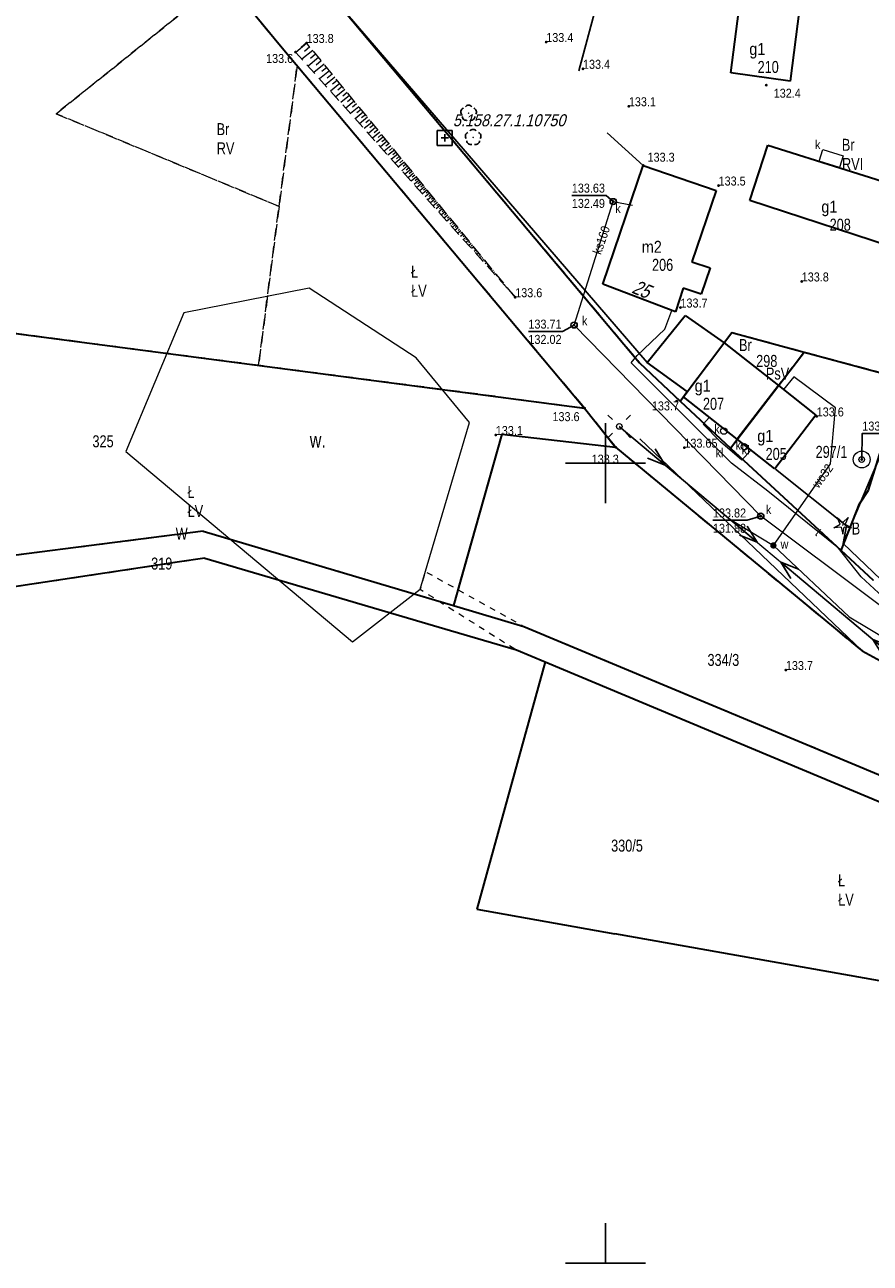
# Model space of a CAD drawing. Header units: metres. Extents: x 5548743 to 5556416, y 5707500 to 5714000.
# Tile 7 of 203: x 5550927 to 5551033, y 5711500 to 5711655. Entities that reach past the tile are written whole.
import ezdxf
from ezdxf.enums import TextEntityAlignment as Align

# ---------------------------------------------------------------- set-up
doc = ezdxf.new("R2010")
doc.units = ezdxf.units.M
doc.header["$MEASUREMENT"] = 0
for name, pattern in [('0.75_0.75', [1.5, 0.75, -0.75]), ('1.5_0.75', [2.25, 1.5, -0.75]), ('219-1000', [0]), ('suep_nn_1000', [0])]:
    doc.linetypes.add(name, pattern=pattern)
doc.layers.get('0').update_dxf_attribs({"color": 2, "linetype": 'CONTINUOUS', "lineweight": 5})
for name, color, linetype in [('000 Inne (niezydentyfikowane)', 7, 'CONTINUOUS'), ('209-oznaczenie konturu klasyfikacyjnego', 7, 'CONTINUOUS'), ('210-oznaczenie konturu użytku gruntowego', 7, 'CONTINUOUS'), ('211-numer działki ewidencyjnej', 7, 'CONTINUOUS'), ('217-kontur klasyfikacyjny', 7, 'CONTINUOUS'), ('218-kontur użytku gruntowego', 7, 'CONTINUOUS'), ('219-działka ewidencyjna', 7, 'CONTINUOUS'), ('238-Punkt adresowy budynku', 7, 'CONTINUOUS'), ('312-budynek ewidencyjny', 7, 'CONTINUOUS'), ('312-oznaczenie budynku ewidencyjnego', 7, 'CONTINUOUS'), ('312-oznaczenie budynku ewidencyjnego-Atr117', 7, 'CONTINUOUS'), ('drzewo iglaste', 7, 'CONTINUOUS'), ('drzewo liściaste', 7, 'CONTINUOUS'), ('latarnia', 7, 'CONTINUOUS'), ('ogrodzenie trwałe', 7, 'CONTINUOUS'), ('osadnik  szambo', 7, 'CONTINUOUS'), ('osadnik  szambo-Atr17', 7, 'CONTINUOUS'), ('pikieta naturalna', 7, 'CONTINUOUS'), ('pikieta naturalna-Atr2', 7, 'CONTINUOUS'), ('przewód elektroenergetyczny niskiego napięcia', 7, 'CONTINUOUS'), ('przewód kanalizacyjny', 7, 'CONTINUOUS'), ('przewód kanalizacyjny-Atr1', 7, 'CONTINUOUS'), ('przewód telekomunikacyjny podziemny', 7, 'CONTINUOUS'), ('przewód telekomunikacyjny podziemny-Atr1', 7, 'CONTINUOUS'), ('przewód wodociągowy', 7, 'CONTINUOUS'), ('przewód wodociągowy-Atr1', 7, 'CONTINUOUS'), ('rzedna', 7, 'CONTINUOUS'), ('rzedna-Atr2', 7, 'CONTINUOUS'), ('rzedna-Atr3', 7, 'CONTINUOUS'), ('rów melioracyjny (poligon)', 7, 'CONTINUOUS'), ('skarpa nieumocniona', 7, 'CONTINUOUS'), ('studnia kanalizacyjna', 7, 'CONTINUOUS'), ('studnia zwykła', 7, 'CONTINUOUS'), ('Szczegółowa osnowa geodezyjna pozioma', 7, 'CONTINUOUS'), ('Szczegółowa osnowa geodezyjna pozioma-Atr103', 7, 'CONTINUOUS'), ('woda stojąca', 7, 'CONTINUOUS'), ('woda stojąca-Atr103', 7, 'CONTINUOUS'), ('Wstawianie ramki sekcyjnej z opisem', 7, 'CONTINUOUS'), ('właz do komory lub kanału', 7, 'CONTINUOUS'), ('właz do komory lub kanału - okrągły', 7, 'CONTINUOUS'), ('właz do komory lub kanału - okrągły-Atr17', 7, 'CONTINUOUS'), ('właz do komory lub kanału-Atr17', 7, 'CONTINUOUS'), ('zasuwa lub zawór', 7, 'CONTINUOUS'), ('zasuwa lub zawór-Atr17', 7, 'CONTINUOUS')]:
    doc.layers.add(name, color=color, linetype=linetype)
doc.styles.get("Standard").update_dxf_attribs({"font": 'Working1250', "width": 0.75})
doc.linetypes.add('902-1000', pattern='A,5,0,[1,ksztalty.shx,S=1,R=0,X=0,Y=0],5', length=10)

# ---------------------------------------------------------------- blocks, each defined once
blk = doc.blocks.new('PW01')
at = {"linetype": 'Continuous', "lineweight": 13}
h = blk.add_hatch(color=0, dxfattribs=at)
edge = h.paths.add_edge_path()
edge.add_arc((0, 0), 0.18, 0, 360)
blk = doc.blocks.new('OP021')
at = {"linetype": 'Continuous', "lineweight": 13}
h = blk.add_hatch(color=0, dxfattribs=at)
edge = h.paths.add_edge_path()
edge.add_arc((0, 0), 0.1, 0, 360)
at = {"color": 0, "linetype": 'Continuous', "lineweight": -3}
for centre, start, end in [((-0.476, 0.154), 110.388, 213.756), ((0, 0.5), 38.316, 141.684), ((0.476, 0.154), 326.244, 69.612), ((-0.294, -0.404), 182.272, 285.64), ((0.294, -0.404), 254.36, 357.728), ((0.294, -0.404), 254.36, 357.728)]:
    blk.add_arc(centre, 0.5, start, end, dxfattribs=at)
blk = doc.blocks.new('US15')
at = {"color": 0, "linetype": 'Continuous', "lineweight": 13}
blk.add_circle((0, 0), 0.35, dxfattribs=at)
blk = doc.blocks.new('US22')
at = {"color": 0, "linetype": 'Continuous', "lineweight": 0}
blk.add_circle((0, 0), 0.4, dxfattribs=at)
blk = doc.blocks.new('SM01')
at = {"color": 0, "linetype": 'Continuous', "lineweight": 13}
for p, q in [((-0.848, 0.848), (-1.414, 1.414)), ((0.849, 0.848), (1.414, 1.414)), ((-0.848, -0.849), (-1.414, -1.414)), ((0.849, -0.849), (1.414, -1.414))]:
    blk.add_line(p, q, dxfattribs=at)
blk.add_circle((0, 0), 0.35, dxfattribs=at)
blk = doc.blocks.new('US25')
at = {"linetype": 'Continuous', "lineweight": 13}
h = blk.add_hatch(color=0, dxfattribs=at)
edge = h.paths.add_edge_path()
edge.add_arc((0, 0), 0.4, 0, 360)
blk = doc.blocks.new('OP011')
at = {"linetype": 'Continuous', "lineweight": 13}
h = blk.add_hatch(color=0, dxfattribs=at)
edge = h.paths.add_edge_path()
edge.add_arc((0, 0), 0.1, 0, 360)
at = {"color": 0, "linetype": 'Continuous', "lineweight": 13}
for p, q in [((-1.099, -0.357), (-0.324, 0.105)), ((-0.324, 0.105), (-0.679, 0.935)), ((-0.679, 0.935), (0, 0.341)), ((0, 0.341), (0.679, 0.935)), ((0.679, 0.935), (0.324, 0.105)), ((0.324, 0.105), (1.099, -0.357)), ((-0.2, -0.275), (-1.099, -0.357)), ((-0.2, -0.275), (0, -1.155)), ((0, -1.155), (0.2, -0.275)), ((1.099, -0.357), (0.2, -0.275))]:
    blk.add_line(p, q, dxfattribs=at)
blk = doc.blocks.new('US13')
at = {"color": 0, "linetype": 'Continuous', "lineweight": 13}
for radius in [1.05, 0.35]:
    blk.add_circle((0, 0), radius, dxfattribs=at)
blk = doc.blocks.new('SUEP1')
at = {"color": 0, "linetype": 'Continuous'}
for p, q in [((0, 0), (7.5, 0)), ((7.5, 0), (5.25, 0.75)), ((7.5, 0), (5.25, -0.75)), ((7.5, 0), (22.5, 0)), ((22.5, 0), (20.25, 0.75)), ((22.5, 0), (20.25, -0.75))]:
    blk.add_line(p, q, dxfattribs=at)
blk = doc.blocks.new('OSSP')
at = {"color": 0}
for p, q in [((-0.939, 0.938), (-0.939, -0.938)), ((-0.939, 0.938), (-0.939, -0.938)), ((0.936, 0.938), (-0.939, 0.938)), ((0.936, 0.938), (-0.939, 0.938)), ((0.45, 0), (-0.45, 0)), ((0.45, 0), (-0.45, 0)), ((0, -0.45), (0, 0.45)), ((0, -0.45), (0, 0.45)), ((0.936, -0.938), (0.936, 0.938)), ((0.936, -0.938), (0.936, 0.938)), ((-0.939, -0.938), (0.936, -0.938)), ((-0.939, -0.938), (0.936, -0.938))]:
    blk.add_line(p, q, dxfattribs=at)
blk = doc.blocks.new('RAMKA1000K')
at = {"color": 0}
for p, q in [((600, 95), (600, 105)), ((595, 100), (605, 100)), ((600, 0), (600, 5)), ((595, 0), (605, 0))]:
    blk.add_line(p, q, dxfattribs=at)

msp = doc.modelspace()

# ---------------------------------------------------------------- linework, layer by layer
at = {"layer": '000 Inne (niezydentyfikowane)', "color": 252, "linetype": 'Continuous', "lineweight": 18, "flags": 128}
for points in [[(5550962.67, 5711652.49), (5550961.29, 5711651.36)], [(5550963.41, 5711651.59), (5550962.06, 5711650.49)], [(5550963.04, 5711652.04), (5550962.36, 5711651.48)], [(5550964.12, 5711650.72), (5550962.82, 5711649.65)], [(5550963.77, 5711651.15), (5550963.11, 5711650.61)], [(5550964.82, 5711649.87), (5550963.55, 5711648.83)], [(5550964.47, 5711650.29), (5550963.83, 5711649.77)], [(5550965.49, 5711649.05), (5550964.26, 5711648.04)], [(5550965.16, 5711649.46), (5550964.53, 5711648.95)], [(5550966.15, 5711648.25), (5550964.95, 5711647.27)], [(5550965.82, 5711648.65), (5550965.22, 5711648.15)], [(5550966.47, 5711647.86), (5550965.88, 5711647.37)], [(5550966.79, 5711647.47), (5550965.62, 5711646.52)], [(5550967.41, 5711646.71), (5550966.28, 5711645.79)], [(5550967.1, 5711647.09), (5550966.53, 5711646.62)], [(5550968.01, 5711645.98), (5550966.91, 5711645.08)], [(5550967.71, 5711646.35), (5550967.15, 5711645.89)], [(5550968.6, 5711645.27), (5550967.53, 5711644.39)], [(5550968.31, 5711645.62), (5550967.76, 5711645.18)], [(5550969.16, 5711644.57), (5550968.13, 5711643.72)], [(5550968.88, 5711644.92), (5550968.36, 5711644.49)], [(5550969.72, 5711643.9), (5550968.71, 5711643.07)], [(5550969.44, 5711644.23), (5550968.93, 5711643.81)], [(5550970.25, 5711643.24), (5550969.27, 5711642.44)], [(5550969.99, 5711643.57), (5550969.49, 5711643.16)], [(5550970.52, 5711642.92), (5550970.03, 5711642.53)], [(5550970.78, 5711642.61), (5550969.82, 5711641.83)], [(5550971.28, 5711641.99), (5550970.36, 5711641.23)], [(5550971.03, 5711642.3), (5550970.56, 5711641.91)], [(5550971.78, 5711641.39), (5550970.88, 5711640.65)], [(5550971.53, 5711641.69), (5550971.08, 5711641.31)], [(5550972.25, 5711640.81), (5550971.38, 5711640.09)], [(5550972.02, 5711641.09), (5550971.57, 5711640.73)], [(5550972.72, 5711640.24), (5550971.87, 5711639.54)], [(5550972.49, 5711640.52), (5550972.06, 5711640.17)], [(5550972.95, 5711639.96), (5550972.53, 5711639.62)], [(5550973.17, 5711639.69), (5550972.35, 5711639.01)], [(5550973.61, 5711639.15), (5550972.81, 5711638.49)], [(5550973.39, 5711639.42), (5550972.99, 5711639.08)], [(5550974.04, 5711638.63), (5550973.26, 5711637.99)], [(5550973.83, 5711638.89), (5550973.43, 5711638.56)], [(5550974.25, 5711638.38), (5550973.86, 5711638.06)], [(5550974.45, 5711638.12), (5550973.7, 5711637.5)], [(5550974.86, 5711637.63), (5550974.12, 5711637.03)], [(5550974.66, 5711637.88), (5550974.28, 5711637.57)], [(5550975.25, 5711637.16), (5550974.53, 5711636.57)], [(5550975.05, 5711637.39), (5550974.69, 5711637.1)], [(5550975.63, 5711636.69), (5550974.93, 5711636.12)], [(5550975.44, 5711636.92), (5550975.09, 5711636.63)], [(5550976, 5711636.24), (5550975.32, 5711635.69)], [(5550975.81, 5711636.46), (5550975.47, 5711636.18)], [(5550976.36, 5711635.8), (5550975.7, 5711635.26)], [(5550976.18, 5711636.02), (5550975.85, 5711635.75)], [(5550976.71, 5711635.38), (5550976.07, 5711634.85)], [(5550976.53, 5711635.59), (5550976.21, 5711635.32)], [(5550976.88, 5711635.17), (5550976.56, 5711634.91)], [(5550977.05, 5711634.96), (5550976.43, 5711634.46)], [(5550977.38, 5711634.56), (5550976.77, 5711634.07)], [(5550977.21, 5711634.76), (5550976.91, 5711634.51)], [(5550977.7, 5711634.17), (5550977.11, 5711633.69)], [(5550977.54, 5711634.36), (5550977.24, 5711634.12)], [(5550978.02, 5711633.78), (5550977.45, 5711633.31)], [(5550977.85, 5711633.98), (5550977.57, 5711633.74)], [(5550978.18, 5711633.58), (5550977.9, 5711633.35)], [(5550978.34, 5711633.38), (5550977.79, 5711632.93)], [(5550978.66, 5711632.99), (5550978.13, 5711632.55)], [(5550978.5, 5711633.19), (5550978.23, 5711632.96)], [(5550978.99, 5711632.59), (5550978.47, 5711632.17)], [(5550978.83, 5711632.79), (5550978.56, 5711632.58)], [(5550979.31, 5711632.2), (5550978.81, 5711631.79)], [(5550979.15, 5711632.4), (5550978.9, 5711632.19)], [(5550979.64, 5711631.8), (5550979.15, 5711631.41)], [(5550979.47, 5711632), (5550979.23, 5711631.8)], [(5550979.96, 5711631.41), (5550979.5, 5711631.03)], [(5550979.8, 5711631.61), (5550979.56, 5711631.41)], [(5550980.28, 5711631.01), (5550979.84, 5711630.65)], [(5550980.12, 5711631.21), (5550979.89, 5711631.02)], [(5550980.61, 5711630.62), (5550980.18, 5711630.27)], [(5550980.45, 5711630.82), (5550980.23, 5711630.64)], [(5550980.93, 5711630.22), (5550980.52, 5711629.88)], [(5550980.77, 5711630.42), (5550980.56, 5711630.25)], [(5550981.26, 5711629.83), (5550980.86, 5711629.5)], [(5550981.09, 5711630.03), (5550980.89, 5711629.86)], [(5550981.58, 5711629.43), (5550981.2, 5711629.12)], [(5550981.42, 5711629.63), (5550981.22, 5711629.47)], [(5550981.9, 5711629.04), (5550981.54, 5711628.74)], [(5550981.74, 5711629.24), (5550981.56, 5711629.08)], [(5550982.23, 5711628.64), (5550981.88, 5711628.36)], [(5550982.07, 5711628.84), (5550981.89, 5711628.7)], [(5550982.39, 5711628.45), (5550982.22, 5711628.31)], [(5550982.55, 5711628.25), (5550982.23, 5711627.98)], [(5550982.71, 5711628.05), (5550982.55, 5711627.92)], [(5550982.88, 5711627.85), (5550982.57, 5711627.6)], [(5550983.04, 5711627.65), (5550982.89, 5711627.53)], [(5550983.2, 5711627.46), (5550982.91, 5711627.22)], [(5550983.36, 5711627.26), (5550983.22, 5711627.14)], [(5550983.52, 5711627.06), (5550983.25, 5711626.84)], [(5550983.69, 5711626.86), (5550983.55, 5711626.76)], [(5550983.85, 5711626.67), (5550983.59, 5711626.46)], [(5550984.01, 5711626.47), (5550983.89, 5711626.37)], [(5550984.17, 5711626.27), (5550983.93, 5711626.08)], [(5550984.33, 5711626.07), (5550984.22, 5711625.98)], [(5550984.5, 5711625.88), (5550984.27, 5711625.69)], [(5550984.66, 5711625.68), (5550984.55, 5711625.59)], [(5550984.82, 5711625.48), (5550984.61, 5711625.31)], [(5550984.98, 5711625.28), (5550984.88, 5711625.2)], [(5550985.14, 5711625.09), (5550984.95, 5711624.93)], [(5550985.31, 5711624.89), (5550985.22, 5711624.82)], [(5550985.47, 5711624.69), (5550985.3, 5711624.55)], [(5550985.63, 5711624.49), (5550985.55, 5711624.43)], [(5550985.79, 5711624.3), (5550985.64, 5711624.17)], [(5550985.95, 5711624.1), (5550985.88, 5711624.04)], [(5550986.12, 5711623.9), (5550985.98, 5711623.79)], [(5550986.28, 5711623.7), (5550986.21, 5711623.65)], [(5550986.44, 5711623.51), (5550986.32, 5711623.41)], [(5550986.6, 5711623.31), (5550986.55, 5711623.26)], [(5550986.76, 5711623.11), (5550986.66, 5711623.03)], [(5550986.93, 5711622.91), (5550986.88, 5711622.88)], [(5550987.09, 5711622.72), (5550987, 5711622.65)], [(5550987.25, 5711622.52), (5550987.21, 5711622.49)], [(5550987.41, 5711622.32), (5550987.34, 5711622.27)], [(5550987.57, 5711622.12), (5550987.54, 5711622.1)], [(5550987.74, 5711621.93), (5550987.68, 5711621.88)], [(5550987.9, 5711621.73), (5550987.88, 5711621.71)], [(5550988.06, 5711621.53), (5550988.02, 5711621.5)], [(5550988.22, 5711621.33), (5550988.21, 5711621.32)], [(5550988.38, 5711621.14), (5550988.37, 5711621.12)]]:
    msp.add_lwpolyline(points, dxfattribs=at)
at = {"layer": '217-kontur klasyfikacyjny', "color": 3, "linetype": '1.5_0.75', "lineweight": 18, "flags": 128}
for points in [[(5550931.36, 5711643.68), (5550952.42, 5711660.59)], [(5550952.42, 5711660.59), (5550931.36, 5711643.68)], [(5550959.37, 5711652.16), (5550952.42, 5711660.59)], [(5550966.4, 5711657.65), (5551004.25, 5711612.55)], [(5550961.46, 5711649.67), (5550959.37, 5711652.16)], [(5550959.2, 5711632.11), (5550961.46, 5711649.67)], [(5550961.46, 5711649.67), (5550959.2, 5711632.11)], [(5550997.36, 5711606.9), (5550961.46, 5711649.67)], [(5550959.2, 5711632.11), (5550931.36, 5711643.68)], [(5550931.36, 5711643.68), (5550959.2, 5711632.11)], [(5550956.64, 5711612.24), (5550959.2, 5711632.11)], [(5550959.2, 5711632.11), (5550956.64, 5711612.24)], [(5550956.64, 5711612.24), (5550905.73, 5711618.92)], [(5550905.73, 5711618.92), (5550956.64, 5711612.24)], [(5551015.78, 5711616.34), (5551009.3, 5711607.75)], [(5551009.3, 5711607.75), (5551015.78, 5711616.34)], [(5551024.82, 5711613.9), (5551015.78, 5711616.34)], [(5551015.78, 5711616.34), (5551024.82, 5711613.9)], [(5551015.59, 5711601.9), (5551024.82, 5711613.9)], [(5551024.82, 5711613.9), (5551037.16, 5711610.57)], [(5550997.36, 5711606.9), (5550956.64, 5711612.24)], [(5550956.64, 5711612.24), (5550997.36, 5711606.9)], [(5551004.25, 5711612.55), (5551009.3, 5711607.75)], [(5551009.3, 5711607.75), (5551015.59, 5711601.9)], [(5551001.25, 5711602), (5550997.36, 5711606.9)], [(5550987.03, 5711603.62), (5550980.99, 5711582.21)], [(5550980.99, 5711582.21), (5550987.03, 5711603.62)], [(5551001.25, 5711602), (5550987.03, 5711603.62)], [(5550987.03, 5711603.62), (5551001.25, 5711602)], [(5551032.05, 5711576.54), (5551001.25, 5711602)], [(5550913.34, 5711586.84), (5550949.73, 5711591.51)], [(5550949.73, 5711591.51), (5550980.99, 5711582.21)], [(5550980.99, 5711582.21), (5550989.79, 5711579.59)], [(5550989.79, 5711579.59), (5551058.23, 5711551.02)], [(5551049.93, 5711566.78), (5551032.05, 5711576.54)], [(5550992.46, 5711575.16), (5550983.93, 5711544.24)], [(5551056.75, 5711548.24), (5550992.46, 5711575.16)], [(5550983.93, 5711544.24), (5551001.15, 5711541.19)], [(5551001.15, 5711541.19), (5551069.14, 5711529.11)]]:
    msp.add_lwpolyline(points, dxfattribs=at)
at = {"layer": '218-kontur użytku gruntowego', "color": 70, "linetype": '1.5_0.75', "lineweight": 18, "flags": 128}
for points in [[(5550931.36, 5711643.68), (5550952.42, 5711660.59)], [(5550952.42, 5711660.59), (5550931.36, 5711643.68)], [(5550959.37, 5711652.16), (5550952.42, 5711660.59)], [(5550952.42, 5711660.59), (5550959.37, 5711652.16)], [(5551004.25, 5711612.55), (5550966.4, 5711657.65)], [(5550966.4, 5711657.65), (5551004.25, 5711612.55)], [(5550961.46, 5711649.67), (5550959.37, 5711652.16)], [(5550959.37, 5711652.16), (5550961.46, 5711649.67)], [(5550959.2, 5711632.11), (5550961.46, 5711649.67)], [(5550961.46, 5711649.67), (5550959.2, 5711632.11)], [(5550997.36, 5711606.9), (5550961.46, 5711649.67)], [(5550961.46, 5711649.67), (5550997.36, 5711606.9)], [(5550959.2, 5711632.11), (5550931.36, 5711643.68)], [(5550931.36, 5711643.68), (5550959.2, 5711632.11)], [(5550956.64, 5711612.24), (5550959.2, 5711632.11)], [(5550959.2, 5711632.11), (5550956.64, 5711612.24)], [(5550956.64, 5711612.24), (5550905.73, 5711618.92)], [(5550905.73, 5711618.92), (5550956.64, 5711612.24)], [(5551015.78, 5711616.34), (5551009.3, 5711607.75)], [(5551009.3, 5711607.75), (5551015.78, 5711616.34)], [(5551024.82, 5711613.9), (5551015.78, 5711616.34)], [(5551015.78, 5711616.34), (5551024.82, 5711613.9)], [(5551015.59, 5711601.9), (5551024.82, 5711613.9)], [(5551024.82, 5711613.9), (5551015.59, 5711601.9)], [(5551024.82, 5711613.9), (5551037.16, 5711610.57)], [(5551037.16, 5711610.57), (5551024.82, 5711613.9)], [(5550997.36, 5711606.9), (5550956.64, 5711612.24)], [(5550956.64, 5711612.24), (5550997.36, 5711606.9)], [(5551009.3, 5711607.75), (5551004.25, 5711612.55)], [(5551004.25, 5711612.55), (5551009.3, 5711607.75)], [(5551009.3, 5711607.75), (5551015.59, 5711601.9)], [(5551015.59, 5711601.9), (5551009.3, 5711607.75)], [(5551001.25, 5711602), (5550997.36, 5711606.9)], [(5550997.36, 5711606.9), (5551001.25, 5711602)], [(5550987.03, 5711603.62), (5550980.99, 5711582.21)], [(5550980.99, 5711582.21), (5550987.03, 5711603.62)], [(5551001.25, 5711602), (5550987.03, 5711603.62)], [(5550987.03, 5711603.62), (5551001.25, 5711602)], [(5551032.05, 5711576.54), (5551001.25, 5711602)], [(5551001.25, 5711602), (5551032.05, 5711576.54)], [(5551029.43, 5711589.08), (5551015.59, 5711601.9)], [(5551015.59, 5711601.9), (5551029.43, 5711589.08)], [(5550913.34, 5711586.84), (5550949.73, 5711591.51)], [(5550949.73, 5711591.51), (5550913.34, 5711586.84)], [(5550949.73, 5711591.51), (5550980.99, 5711582.21)], [(5550980.99, 5711582.21), (5550949.73, 5711591.51)], [(5551033.47, 5711585.33), (5551029.43, 5711589.08)], [(5551029.43, 5711589.08), (5551033.47, 5711585.33)], [(5550941.84, 5711586.92), (5550946.48, 5711587.62)], [(5550946.48, 5711587.62), (5550949.94, 5711588.15)], [(5550949.94, 5711588.15), (5550979.91, 5711579.31)], [(5550911.15, 5711582.29), (5550941.84, 5711586.92)], [(5550980.99, 5711582.21), (5550989.79, 5711579.59)], [(5550989.79, 5711579.59), (5550980.99, 5711582.21)], [(5550989.79, 5711579.59), (5551058.23, 5711551.02)], [(5551058.23, 5711551.02), (5550989.79, 5711579.59)], [(5550979.91, 5711579.31), (5550988.85, 5711576.67)], [(5550988.85, 5711576.67), (5550992.46, 5711575.16)], [(5551049.93, 5711566.78), (5551032.05, 5711576.54)], [(5551032.05, 5711576.54), (5551049.93, 5711566.78)], [(5550992.46, 5711575.16), (5550983.93, 5711544.24)], [(5551056.75, 5711548.24), (5550992.46, 5711575.16)], [(5550992.46, 5711575.16), (5551056.75, 5711548.24)], [(5550983.93, 5711544.24), (5551001.15, 5711541.19)], [(5551001.15, 5711541.19), (5551069.14, 5711529.11)]]:
    msp.add_lwpolyline(points, dxfattribs=at)
at = {"layer": '219-działka ewidencyjna', "color": 94, "linetype": '219-1000', "lineweight": 30, "flags": 128}
for points in [[(5550868.57, 5711762.27), (5550959.37, 5711652.16)], [(5550966.4, 5711657.65), (5551004.25, 5711612.55)], [(5550959.37, 5711652.16), (5550997.36, 5711606.9)], [(5550872.05, 5711623.34), (5550997.36, 5711606.9)], [(5551009.3, 5711607.75), (5551015.78, 5711616.34)], [(5551015.78, 5711616.34), (5551024.82, 5711613.9)], [(5551015.59, 5711601.9), (5551024.82, 5711613.9)], [(5551024.82, 5711613.9), (5551037.16, 5711610.57)], [(5551004.25, 5711612.55), (5551009.3, 5711607.75)], [(5551032.86, 5711596.64), (5551037.16, 5711610.57)], [(5551009.3, 5711607.75), (5551015.59, 5711601.9)], [(5550997.36, 5711606.9), (5551001.25, 5711602)], [(5550987.03, 5711603.62), (5550980.99, 5711582.21)], [(5550987.03, 5711603.62), (5551001.25, 5711602)], [(5551001.25, 5711602), (5551032.05, 5711576.54)], [(5551015.59, 5711601.9), (5551029.43, 5711589.08)], [(5551031.72, 5711594.92), (5551032.86, 5711596.64)], [(5551029.43, 5711589.08), (5551031.72, 5711594.92)], [(5550949.73, 5711591.51), (5550913.34, 5711586.84)], [(5550949.73, 5711591.51), (5550980.99, 5711582.21)], [(5551033.47, 5711585.33), (5551029.43, 5711589.08)], [(5550946.48, 5711587.62), (5550941.84, 5711586.92)], [(5550949.94, 5711588.15), (5550946.48, 5711587.62)], [(5550949.94, 5711588.15), (5550979.91, 5711579.31)], [(5550941.84, 5711586.92), (5550911.15, 5711582.29)], [(5550980.99, 5711582.21), (5550989.79, 5711579.59)], [(5550989.79, 5711579.59), (5551058.23, 5711551.02)], [(5550979.91, 5711579.31), (5550988.85, 5711576.67)], [(5550988.85, 5711576.67), (5550992.46, 5711575.16)], [(5551032.05, 5711576.54), (5551049.93, 5711566.78)], [(5550992.46, 5711575.16), (5550983.93, 5711544.24)], [(5550992.46, 5711575.16), (5551056.75, 5711548.24)], [(5550983.93, 5711544.24), (5551001.15, 5711541.19)], [(5551069.14, 5711529.11), (5551001.15, 5711541.19)]]:
    msp.add_lwpolyline(points, dxfattribs=at)
at = {"layer": '312-budynek ewidencyjny', "color": 252, "linetype": 'Continuous', "lineweight": 35, "flags": 128}
for points in [[(5551015.63, 5711648.82), (5551016.83, 5711657.86)], [(5551024.23, 5711656.87), (5551023.07, 5711647.74)], [(5551023.07, 5711647.74), (5551015.63, 5711648.82)], [(5551018.02, 5711632.86), (5551020.28, 5711639.77)], [(5551020.28, 5711639.77), (5551039.85, 5711633.58)], [(5550999.64, 5711622.39), (5551004.7, 5711637.22)], [(5551004.7, 5711637.22), (5551013.83, 5711634.1)], [(5551013.83, 5711634.1), (5551010.79, 5711625.19)], [(5551037.63, 5711626.41), (5551018.02, 5711632.86)], [(5551010.79, 5711625.19), (5551013.05, 5711624.42)], [(5551013.05, 5711624.42), (5551011.92, 5711621.13)], [(5551008.72, 5711618.92), (5550999.64, 5711622.39)], [(5551009.67, 5711621.89), (5551008.72, 5711618.92)], [(5551011.92, 5711621.13), (5551009.67, 5711621.89)], [(5551005.18, 5711612.59), (5551009.95, 5711618.46)], [(5551009.95, 5711618.46), (5551014.82, 5711615.07)], [(5551014.82, 5711615.07), (5551021.59, 5711609.7)], [(5551010.21, 5711608.95), (5551005.18, 5711612.59)], [(5551009.73, 5711608.32), (5551010.21, 5711608.95)], [(5551021.59, 5711609.7), (5551016.44, 5711603.01)], [(5551016.44, 5711603.01), (5551021.59, 5711609.7)], [(5551021.59, 5711609.7), (5551026.27, 5711605.99)], [(5551016.44, 5711603.01), (5551009.73, 5711608.32)], [(5551026.27, 5711605.99), (5551021.15, 5711599.28)], [(5551021.15, 5711599.28), (5551016.44, 5711603.01)]]:
    msp.add_lwpolyline(points, dxfattribs=at)
at = {"layer": 'ogrodzenie trwałe', "color": 252, "linetype": '902-1000', "lineweight": 25, "flags": 128}
for points in [[(5551005.18, 5711612.59), (5550966.4, 5711657.65)], [(5550998.74, 5711656.8), (5550996.67, 5711649.06)], [(5551000.19, 5711641.3), (5551004.7, 5711637.22)], [(5551058.67, 5711605), (5551041.05, 5711609.67), (5551037.11, 5711610.08), (5551035.15, 5711602.88), (5551029.67, 5711589.95)], [(5550981.55, 5711584.18), (5550987.03, 5711603.62)], [(5551004.26, 5711603.04), (5551032.05, 5711576.54)], [(5551029.67, 5711589.95), (5551030.1, 5711592.17), (5551021.21, 5711599.25)], [(5551036.26, 5711583.67), (5551029.67, 5711589.95)]]:
    msp.add_lwpolyline(points, dxfattribs=at)
at = {"layer": 'osadnik  szambo', "color": 34, "linetype": 'Continuous', "lineweight": 18, "flags": 128}
msp.add_lwpolyline([(5551012.17, 5711604.87), (5551012.97, 5711605.76), (5551016.44, 5711603.01), (5551018.13, 5711601.62), (5551017.02, 5711600.39), (5551014.35, 5711602.69)], close=True, dxfattribs=at)
at = {"layer": 'przewód elektroenergetyczny niskiego napięcia', "color": 1, "linetype": 'suep_nn_1000', "lineweight": 18, "flags": 128}
msp.add_lwpolyline([(5551001.71, 5711604.6), (5551039.14, 5711573.16)], dxfattribs=at)
at = {"layer": 'przewód kanalizacyjny', "color": 34, "linetype": 'Continuous', "lineweight": 18, "flags": 128}
for points in [[(5550996.06, 5711617.27), (5551000.95, 5711632.71), (5551003.37, 5711632.26)], [(5551160.95, 5711535.25), (5551149.38, 5711544.8), (5551129.47, 5711550.41), (5551098.24, 5711559.25), (5551077.02, 5711564.79), (5551047.11, 5711572.6), (5551019.38, 5711593.38), (5550996.06, 5711617.27)]]:
    msp.add_lwpolyline(points, dxfattribs=at)
at = {"layer": 'przewód telekomunikacyjny podziemny', "color": 30, "linetype": 'Continuous', "lineweight": 18, "flags": 128}
msp.add_lwpolyline([(5551144.97, 5711547.74), (5551139.47, 5711548.61), (5551137.95, 5711549.12), (5551132.32, 5711550.75), (5551120.61, 5711554.4), (5551113.18, 5711555.9), (5551104.14, 5711559.77), (5551089.4, 5711563.74), (5551081.93, 5711565.32), (5551064.08, 5711569.56), (5551058.05, 5711570.72), (5551051.45, 5711572.57), (5551042.1, 5711577.48), (5551036.82, 5711581.28), (5551031.94, 5711585.79), (5551029.1, 5711589.39), (5551020.25, 5711596.51), (5551015.71, 5711600), (5551003.18, 5711612.57), (5551003.96, 5711613.45), (5551007.41, 5711616.74), (5551008.26, 5711619.1)], dxfattribs=at)
at = {"layer": 'przewód wodociągowy', "color": 5, "linetype": 'Continuous', "lineweight": 18, "flags": 128}
for points in [[(5551020.96, 5711589.72), (5551028.11, 5711599.92), (5551028.71, 5711606.91), (5551023.51, 5711610.79), (5551022.22, 5711609.2)], [(5551015.25, 5711593.17), (5551020.96, 5711589.72), (5551030.41, 5711580.81), (5551045.93, 5711571.56), (5551054.82, 5711568.6), (5551065.71, 5711566.1), (5551075.77, 5711563.8), (5551088.41, 5711560.91), (5551099.61, 5711557.61), (5551111.42, 5711554.19), (5551129.15, 5711548.53), (5551133.85, 5711546.92), (5551145.93, 5711543.42), (5551153.76, 5711543.41), (5551167.74, 5711547.51), (5551177.23, 5711553.82), (5551187.33, 5711560.3), (5551205.86, 5711576.89)]]:
    msp.add_lwpolyline(points, dxfattribs=at)
at = {"layer": 'rzedna-Atr2', "color": 252, "flags": 128}
for points in [[(5551000.95, 5711632.71), (5551000.06, 5711633.48), (5550995.777, 5711633.48)], [(5550996.06, 5711617.27), (5550994.63, 5711616.48), (5550990.355, 5711616.48)], [(5551032, 5711600.46), (5551032.07, 5711603.73), (5551036.305, 5711603.73)], [(5551019.38, 5711593.38), (5551017.69, 5711592.87), (5551013.407, 5711592.87)]]:
    msp.add_lwpolyline(points, dxfattribs=at)
at = {"layer": 'rów melioracyjny (poligon)', "color": 252, "linetype": '0.75_0.75', "lineweight": 18, "flags": 128}
msp.add_lwpolyline([(5551075.56, 5711535.86), (5551078.81, 5711538.17), (5551058.23, 5711551.02), (5550989.79, 5711579.59), (5550977.48, 5711586.44), (5550976.83, 5711584.24), (5550988.85, 5711576.67), (5550992.46, 5711575.16), (5551056.75, 5711548.24)], close=True, dxfattribs=at)
at = {"layer": 'skarpa nieumocniona', "color": 252, "linetype": '1.5_0.75', "lineweight": 18, "flags": 128}
msp.add_lwpolyline([(5550988.7, 5711620.75), (5550962.64, 5711652.53), (5550961.26, 5711651.39)], close=True, dxfattribs=at)
msp.add_lwpolyline([(5550988.7, 5711620.75), (5550962.64, 5711652.53), (5550961.26, 5711651.39)], close=True, dxfattribs=at)
at = {"layer": 'woda stojąca', "color": 141, "linetype": 'Continuous', "lineweight": 18, "flags": 128}
msp.add_lwpolyline([(5550947.31, 5711618.82), (5550940.07, 5711601.47), (5550968.36, 5711577.67), (5550976.83, 5711584.24), (5550982.99, 5711605.08), (5550976.33, 5711613.17), (5550962.98, 5711621.88)], close=True, dxfattribs=at)
at = {"layer": 'właz do komory lub kanału', "color": 252, "linetype": 'Continuous', "lineweight": 18, "flags": 128}
msp.add_lwpolyline([(5551029.22, 5711636.95), (5551026.68, 5711637.75), (5551027.15, 5711639.21), (5551029.69, 5711638.41)], close=True, dxfattribs=at)

# ---------------------------------------------------------------- block references
at = {"layer": 'drzewo iglaste', "color": 94, "linetype": 'Continuous', "lineweight": 18}
msp.add_blockref('OP011', (5551029.62, 5711592.27), dxfattribs=at)
at = {"layer": 'drzewo liściaste', "color": 3, "linetype": 'Continuous', "lineweight": 18}
for p in [(5550982.88, 5711643.76), (5550983.45, 5711640.73)]:
    msp.add_blockref('OP021', p, dxfattribs=at)
at = {"layer": 'latarnia', "color": 252, "linetype": 'Continuous', "lineweight": 18}
msp.add_blockref('SM01', (5551001.71, 5711604.6), dxfattribs=at)
msp.add_blockref('SM01', (5551001.71, 5711604.6), dxfattribs=at)
at = {"layer": 'pikieta naturalna', "color": 252, "linetype": 'Continuous', "lineweight": 13}
for p in [(5550962.64, 5711652.53), (5550992.58, 5711652.65), (5550961.26, 5711651.39), (5550997.17, 5711649.3), (5551020.07, 5711647.26), (5551002.9, 5711644.62), (5551004.7, 5711637.22), (5551014.11, 5711634.71), (5551024.5, 5711622.72), (5550988.7, 5711620.75), (5551009.35, 5711619.46), (5551008.88, 5711607.77), (5550997.36, 5711606.9), (5551026.37, 5711605.85), (5550986.28, 5711603.53), (5551001.25, 5711602), (5551022.52, 5711574.15)]:
    msp.add_blockref('PW01', p, dxfattribs=at)
at = {"layer": 'przewód elektroenergetyczny niskiego napięcia', "color": 1, "linetype": 'Continuous', "lineweight": 18}
for p, rotation in [((5551001.71, 5711604.6), 319.9709999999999), ((5551039.14, 5711573.16), 139.971)]:
    msp.add_blockref('SUEP1', p, dxfattribs=dict(at, rotation=rotation))
at = {"layer": 'rzedna', "color": 34, "linetype": 'Continuous', "lineweight": 18}
for p in [(5551000.95, 5711632.71), (5550996.06, 5711617.27), (5551009.84, 5711601.94), (5551019.38, 5711593.38)]:
    msp.add_blockref('PW01', p, dxfattribs=at)
at = {"layer": 'rzedna', "color": 5, "linetype": 'Continuous', "lineweight": 18}
msp.add_blockref('PW01', (5551032, 5711600.46), dxfattribs=at)
at = {"layer": 'studnia kanalizacyjna', "color": 34, "linetype": 'Continuous', "lineweight": 18}
for p in [(5551000.95, 5711632.71), (5550996.06, 5711617.27), (5551019.38, 5711593.38)]:
    msp.add_blockref('US15', p, dxfattribs=at)
at = {"layer": 'studnia zwykła', "color": 5, "linetype": 'Continuous', "lineweight": 18}
msp.add_blockref('US13', (5551032, 5711600.46), dxfattribs=at)
at = {"layer": 'Szczegółowa osnowa geodezyjna pozioma', "color": 252, "linetype": 'Continuous', "lineweight": 13}
msp.add_blockref('OSSP', (5550979.913, 5711640.668), dxfattribs=at)
at = {"layer": 'Wstawianie ramki sekcyjnej z opisem', "color": 8, "linetype": 'Continuous', "lineweight": 5}
msp.add_blockref('RAMKA1000K', (5550400, 5711500), dxfattribs=at)
msp.add_blockref('RAMKA1000K', (5550400, 5711500), dxfattribs=at)
msp.add_blockref('RAMKA1000K', (5550400, 5711500), dxfattribs=at)
msp.add_blockref('RAMKA1000K', (5550400, 5711500), dxfattribs=at)
at = {"layer": 'właz do komory lub kanału - okrągły', "color": 252, "linetype": 'Continuous', "lineweight": 18}
for p in [(5551000.95, 5711632.71), (5550996.06, 5711617.27), (5551014.77, 5711604.02), (5551017.34, 5711602.06), (5551019.38, 5711593.38)]:
    msp.add_blockref('US22', p, dxfattribs=at)
at = {"layer": 'zasuwa lub zawór', "color": 5, "linetype": 'Continuous', "lineweight": 18}
msp.add_blockref('US25', (5551020.96, 5711589.72), dxfattribs=at)

# ---------------------------------------------------------------- texts
at = {"layer": '209-oznaczenie konturu klasyfikacyjnego', "color": 70, "linetype": 'Continuous', "lineweight": 18, "width": 0.79}
for s, p in [('RV', (5550951.42, 5711640.11)), ('RVI', (5551029.54, 5711638.15)), ('ŁV', (5550975.71, 5711622.3)), ('PsV', (5551020.03, 5711611.96)), ('ŁV', (5550947.78, 5711594.77)), ('ŁV', (5551029.06, 5711546.2))]:
    msp.add_text(s, height=1.5, dxfattribs=at).set_placement(p, align=Align.TOP_LEFT)
at = {"layer": '210-oznaczenie konturu użytku gruntowego', "color": 70, "linetype": 'Continuous', "lineweight": 18, "width": 0.79}
for s, p in [('Br', (5550951.4, 5711641.01)), ('Br', (5551029.52, 5711639.05)), ('Ł', (5550975.69, 5711623.2)), ('Br', (5551016.67, 5711614.02)), ('Ł', (5550947.76, 5711595.67)), ('W', (5550946.29, 5711590.43)), ('B', (5551030.75, 5711591.09)), ('Ł', (5551029.04, 5711547.1))]:
    msp.add_text(s, height=1.5, dxfattribs=at).set_placement(p)
at = {"layer": '211-numer działki ewidencyjnej', "color": 94, "linetype": 'Continuous', "lineweight": 30, "width": 0.79}
for s, p in [('298', (5551018.81, 5711613.54)), ('297/1', (5551026.24, 5711602.17)), ('319', (5550943.22, 5711588.21))]:
    msp.add_text(s, height=1.5, dxfattribs=at).set_placement(p, align=Align.TOP_LEFT)
for s, p in [('325', (5550935.89, 5711601.99)), ('334/3', (5551012.73, 5711574.66)), ('330/5', (5551000.69, 5711551.45))]:
    msp.add_text(s, height=1.5, dxfattribs=at).set_placement(p)
at = {"layer": '238-Punkt adresowy budynku', "color": 252, "linetype": 'Continuous', "lineweight": 18, "oblique": 15, "width": 0.79}
msp.add_text('25', height=1.8, rotation=-22.179, dxfattribs=at).set_placement((5551004.14, 5711620.94), align=Align.CENTER)
at = {"layer": '312-oznaczenie budynku ewidencyjnego', "color": 252, "linetype": 'Continuous', "lineweight": 18, "width": 0.79}
for s, p in [('210', (5551018.99, 5711650.28)), ('208', (5551027.99, 5711630.57)), ('206', (5551005.8, 5711625.55)), ('207', (5551012.16, 5711608.18)), ('205', (5551019.99, 5711601.91))]:
    msp.add_text(s, height=1.5, dxfattribs=at).set_placement(p, align=Align.TOP_LEFT)
at = {"layer": '312-oznaczenie budynku ewidencyjnego-Atr117', "color": 252, "width": 0.9}
for s, p in [('g1', (5551018.96, 5711651.78)), ('g1', (5551027.96, 5711632.07)), ('m2', (5551005.77, 5711627.05)), ('g1', (5551012.13, 5711609.68)), ('g1', (5551019.95, 5711603.41))]:
    msp.add_text(s, height=1.5, dxfattribs=at).set_placement(p, align=Align.MIDDLE_CENTER)
at = {"layer": 'osadnik  szambo-Atr17', "color": 34, "width": 0.9}
for p in [(5551013.75, 5711600.74), (5551017.01, 5711601.1)]:
    msp.add_text('kl', height=1.125, dxfattribs=at).set_placement(p)
at = {"layer": 'pikieta naturalna-Atr2', "color": 252, "width": 0.9}
for s, p in [('133.8', (5550962.64, 5711652.53)), ('133.4', (5550992.58, 5711652.65)), ('133.6', (5550957.58, 5711650.03)), ('133.4', (5550997.17, 5711649.3)), ('132.4', (5551021, 5711645.69)), ('133.1', (5551002.9, 5711644.62)), ('133.3', (5551005.24, 5711637.69)), ('133.5', (5551014.11, 5711634.71)), ('133.8', (5551024.5, 5711622.72)), ('133.6', (5550988.7, 5711620.75)), ('133.7', (5551009.35, 5711619.46)), ('133.7', (5551005.78, 5711606.6)), ('133.6', (5550993.36, 5711605.26)), ('133.6', (5551026.37, 5711605.85)), ('133.1', (5550986.28, 5711603.53)), ('133.3', (5550998.26, 5711599.95)), ('133.7', (5551022.52, 5711574.15))]:
    msp.add_text(s, height=1.125, dxfattribs=at).set_placement(p)
at = {"layer": 'przewód kanalizacyjny-Atr1', "color": 34, "width": 0.9}
msp.add_text('ks160', height=1.125, rotation=71.083, dxfattribs=at).set_placement((5550998.88, 5711626.18), align=Align.MIDDLE_LEFT)
at = {"layer": 'przewód telekomunikacyjny podziemny-Atr1', "color": 30, "width": 0.9}
msp.add_text('t', height=1.125, rotation=319.858, dxfattribs=at).set_placement((5551026.45, 5711591.52), align=Align.MIDDLE_LEFT)
at = {"layer": 'przewód wodociągowy-Atr1', "color": 5, "width": 0.9}
msp.add_text('wo32', height=1.125, rotation=53.655, dxfattribs=at).set_placement((5551026.14, 5711597.11), align=Align.MIDDLE_LEFT)
at = {"layer": 'rzedna-Atr2', "color": 34, "width": 0.9}
for s, p in [('133.63', (5550995.777, 5711633.491)), ('133.71', (5550990.355, 5711616.491)), ('133.82', (5551013.407, 5711592.881))]:
    msp.add_text(s, height=1.125, dxfattribs=at).set_placement(p, align=Align.BOTTOM_LEFT)
at = {"layer": 'rzedna-Atr2', "color": 5, "width": 0.9}
msp.add_text('133.98', height=1.125, dxfattribs=at).set_placement((5551032.07, 5711603.741), align=Align.BOTTOM_LEFT)
at = {"layer": 'rzedna-Atr2', "color": 34, "width": 0.9}
msp.add_text('133.65', height=1.125, dxfattribs=at).set_placement((5551009.84, 5711601.94))
at = {"layer": 'rzedna-Atr3', "color": 34, "width": 0.9}
for s, p in [('132.49', (5550995.777, 5711631.579)), ('132.02', (5550990.355, 5711614.579)), ('131.88', (5551013.407, 5711590.969))]:
    msp.add_text(s, height=1.125, dxfattribs=at).set_placement(p, align=Align.BOTTOM_LEFT)
at = {"layer": 'Szczegółowa osnowa geodezyjna pozioma-Atr103', "color": 252, "oblique": 15, "width": 0.9}
msp.add_text('5.158.27.1.10750', height=1.5, dxfattribs=at).set_placement((5550980.913, 5711641.668), align=Align.BOTTOM_LEFT)
at = {"layer": 'woda stojąca-Atr103', "color": 141, "width": 0.8}
msp.add_text('w.', height=1.875, dxfattribs=at).set_placement((5550963.04, 5711601.96))
at = {"layer": 'właz do komory lub kanału - okrągły-Atr17', "color": 252, "width": 0.9}
for p in [(5551001.21, 5711631.28), (5550997.04, 5711617.24), (5551013.57, 5711603.71), (5551016.23, 5711601.69), (5551020.03, 5711593.64)]:
    msp.add_text('k', height=1.125, dxfattribs=at).set_placement(p)
at = {"layer": 'właz do komory lub kanału-Atr17', "color": 252, "width": 0.9}
msp.add_text('k', height=1.125, dxfattribs=at).set_placement((5551026.17, 5711639.26))
at = {"layer": 'zasuwa lub zawór-Atr17', "color": 5, "width": 0.9}
msp.add_text('w', height=1.125, dxfattribs=at).set_placement((5551021.86, 5711589.32))

doc.saveas('drawing.dxf')
